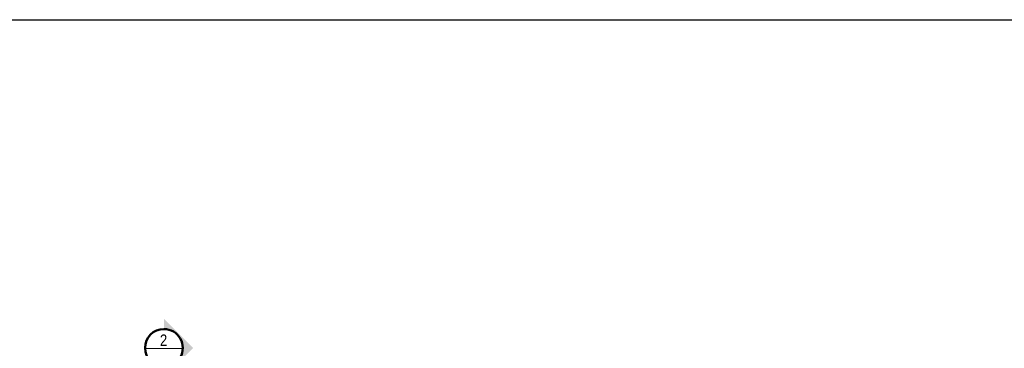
# Model space of a CAD drawing. Header units: metres. Extents: x -373759 to -373409, y 810976 to 811228.
# Tile 115 of 153: x -373595 to -373530, y 811141 to 811163. Entities that reach past the tile are written whole.
import ezdxf

# ---------------------------------------------------------------- set-up
doc = ezdxf.new("R2010")
doc.units = ezdxf.units.M
doc.header["$XCLIPFRAME"] = 2
doc.layers.add('G-ANNO-SYMB', color=7, linetype='Continuous', lineweight=5)
doc.styles.add('Arial', font='arial.ttf', dxfattribs={"width": 4.1, "height": 750})
doc.styles.add('Swis721 Cn BT', font='swissc.ttf', dxfattribs={"height": 750})
picture_1 = doc.add_image_def('image1.jpg', size_in_pixel=(999, 584))

# ---------------------------------------------------------------- blocks, each defined once
blk = doc.blocks.new('Section - CORTE GERAL 2-425707-PISTA INFERIOR PARTE 1')
at = {"layer": 'G-ANNO-SYMB'}
h = blk.add_hatch(color=256, dxfattribs=at)
edge = h.paths.add_edge_path(flags=0)
edge.add_line((-3.5, 7.73), (4.23, 0))
edge.add_line((4.23, 0), (1.5, 0))
edge.add_arc((-3.5, 0), 5, 0, 180)
edge.add_line((-8.5, 0), (-11.24, 0))
edge.add_line((-11.24, 0), (-3.5, 7.73))
at = {"layer": 'G-ANNO-SYMB', "lineweight": 50}
for start, end in [(360, 180), (360, 180), (180, 360), (180, 360)]:
    blk.add_arc((-3.5, 0), 5, start, end, dxfattribs=at)

msp = doc.modelspace()

# ---------------------------------------------------------------- block references
at = {"layer": 'G-ANNO-SYMB', "lineweight": 50, "xscale": 0.2499999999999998, "yscale": 0.2499999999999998, "zscale": 0.2499999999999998, "rotation": 269.9997558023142}
msp.add_blockref('Section - CORTE GERAL 2-425707-PISTA INFERIOR PARTE 1', (-373585.839, 811140.095), dxfattribs=at)

# ---------------------------------------------------------------- texts
at = {"layer": 'G-ANNO-SYMB', "char_height": 0.75, "attachment_point": 1}
for s, insert, width, style in [('2', (-373586.101, 811141.86), 0.60127, 'Swis721 Cn BT'), ('_', (-373587, 811141.867), 2.95823, 'Arial')]:
    msp.add_mtext(s, dxfattribs=dict(at, insert=insert, width=width, style=style))

# ---------------------------------------------------------------- pictures from other files: only their frames are drawn
image = msp.add_image(picture_1, insert=(-373760.797, 810990.663), size_in_units=(351.808, 205.662))
image.set_boundary_path([(4.5384, 95.013), (998.5, 423.353)])
image.dxf.flags = 15

doc.saveas('drawing.dxf')
